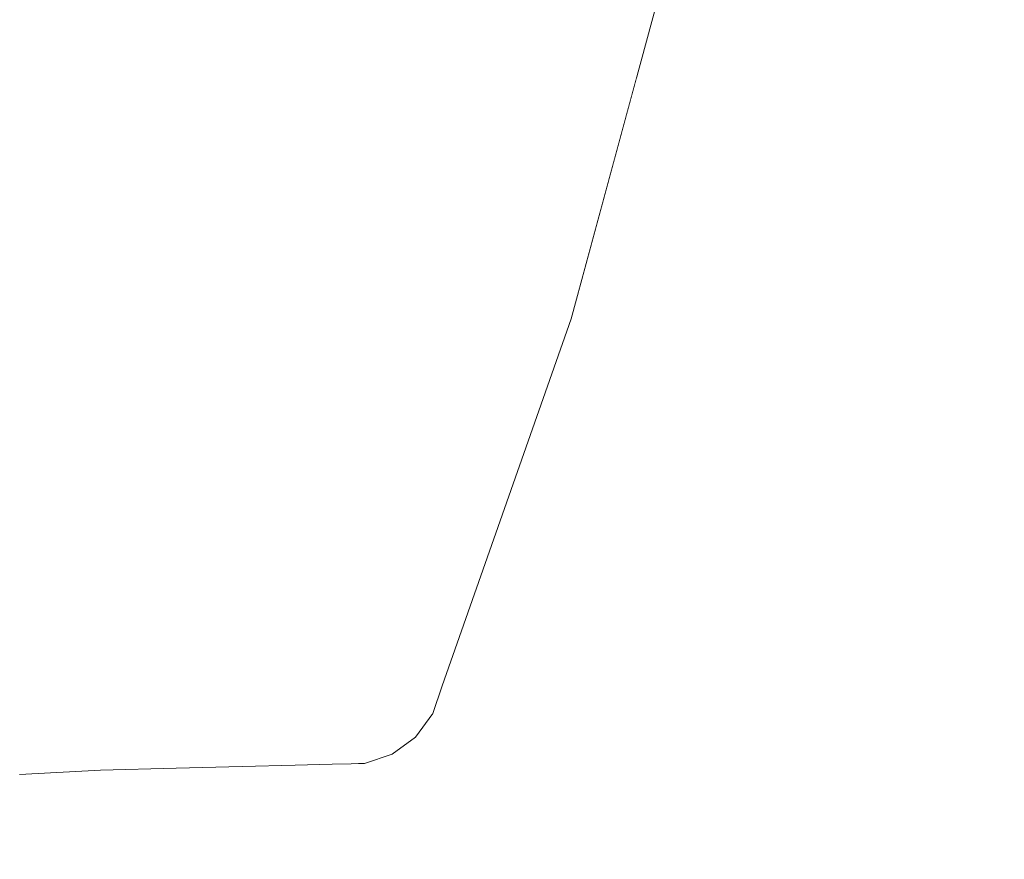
# Model space of a CAD drawing. Header units: millimetres. Extents: x 58537 to 97688, y -8921 to 14216.
# Tile 152 of 189: x 68731 to 68845, y 6185 to 6282. Entities that reach past the tile are written whole.
import ezdxf

# ---------------------------------------------------------------- set-up
doc = ezdxf.new("R2010")
doc.units = ezdxf.units.MM
doc.header["$MEASUREMENT"] = 0
doc.linetypes.add('Wipeout_Contour', pattern=[1000, 0, -1000])
doc.layers.add('Nowe_A-Armatura', color=7, linetype='Continuous')
doc.layers.add('Nowe_A-Wymiary-Zewnętrzne', color=7, linetype='Continuous')
doc.layers.add('Nowe_A-Armatura_Nr_pióra__1', color=7, linetype='Continuous', lineweight=13)
doc.layers.add('Nowe_A-Wymiary-Zewnętrzne_Nr_pióra__46', color=5, linetype='Continuous', lineweight=15)
doc.layers.add('Nowe_A-Wymiary-Zewnętrzne_Nr_pióra__45', color=7, linetype='Continuous', lineweight=15, true_color=0x40a5ff)
doc.layers.add('Nowe_A-Wymiary-Zewnętrzne_Nr_pióra__85', color=7, linetype='Continuous', lineweight=13, true_color=0x80c2ff)
doc.styles.add('STYL_AUTOMATYCZNY_2', font='arial.ttf')
doc.dimstyles.new('STYL_AUTOMATYCZNY__1', dxfattribs={"dimtxt": 125, "dimasz": 47.5, "dimexe": 0.18, "dimexo": 20, "dimgap": 0, "dimtad": 1, "dimdec": 1, "dimlfac": 0.1, "dimzin": 0, "dimdsep": 46, "dimtxsty": 'STYL_AUTOMATYCZNY_2', "dimblk": 'ARROWHEAD_11', "dimblk1": 'ARROWHEAD_11', "dimblk2": 'ARROWHEAD_11', "dimcen": 0.09, "dimclrd": 256, "dimclre": 256, "dimclrt": 5, "dimadec": 1, "dimazin": 0, "dimtfac": 1, "dimtdec": 4, "dimtmove": 0, "dimatfit": 3, "dimfxl": 0, "dimtolj": 1, "dimtzin": 0, "dimarcsym": 0})

# ---------------------------------------------------------------- blocks, each defined once
blk = doc.blocks.new('ElemPrzekroju_254')
at = {"color": 254, "linetype": 'Wipeout_Contour', "lineweight": 0, "ltscale": 1518707.271022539}
blk.add_wipeout([(68636.29, 6192.45), (68617.59, 6191.97), (68617.59, 5780), (69094.59, 5780), (68802.68, 6275.7), (68795.06, 6247.67), (68780.11, 6205.14), (68779.04, 6201.92), (68777.05, 6199.2), (68774.32, 6197.2), (68771.11, 6196.14), (68770.93, 6196.13), (68770.42, 6196.12), (68769.57, 6196.09), (68767.36, 6196.04), (68763.08, 6195.93), (68756.94, 6195.78), (68749.29, 6195.58), (68740.54, 6195.35), (68731.15, 6194.88), (68699.65, 6194.08), (68668.01, 6193.26)], dxfattribs=at).dxf.layer = 'Nowe_A-Armatura'
at = {"color": 254, "linetype": 'Wipeout_Contour', "lineweight": 0, "ltscale": 1453548.133072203}
blk.add_wipeout([(68694.25, 6470), (68700.17, 6469), (68842.29, 6469), (68834.76, 6424.38), (68827.39, 6379.67), (68818.01, 6335.32), (68806.93, 6291.37), (68802.68, 6275.7), (69094.59, 5780), (69094.59, 6590), (69007.54, 6590), (69007.33, 6589.27), (69001.28, 6571.63), (68994.49, 6554.25), (68987.27, 6537.06), (68979.72, 6520), (68954.72, 6520), (68952.32, 6507), (68948.76, 6494.26), (68944.09, 6481.9), (68938.32, 6470)], dxfattribs=at).dxf.layer = 'Nowe_A-Armatura'
blk = doc.blocks.new('ElemPrzekroju_255')
at = {"color": 254, "linetype": 'Wipeout_Contour', "lineweight": 0, "ltscale": 207016.012693}
blk.add_wipeout([(68743.35, 6246.61), (68699.65, 6203.08), (68731.15, 6203.88)], dxfattribs=at).dxf.layer = 'Nowe_A-Armatura'
at = {"color": 254, "linetype": 'Wipeout_Contour', "lineweight": 0, "ltscale": 207149.652874}
blk.add_wipeout([(68769.57, 6196.09), (68770.42, 6196.12), (68773.63, 6197.19)], dxfattribs=at).dxf.layer = 'Nowe_A-Armatura'
at = {"color": 254, "linetype": 'Wipeout_Contour', "lineweight": 0, "ltscale": 206999.893517}
blk.add_wipeout([(68699.65, 6203.08), (68743.35, 6246.61), (68710.6, 6245.97)], dxfattribs=at).dxf.layer = 'Nowe_A-Armatura'
at = {"color": 254, "linetype": 'Wipeout_Contour', "lineweight": 0, "ltscale": 207151.596317}
blk.add_wipeout([(68772.77, 6197.16), (68769.57, 6196.09), (68773.63, 6197.19)], dxfattribs=at).dxf.layer = 'Nowe_A-Armatura'
at = {"color": 254, "linetype": 'Wipeout_Contour', "lineweight": 0, "ltscale": 207059.858102}
blk.add_wipeout([(68752.53, 6290.5), (68710.6, 6245.97), (68743.35, 6246.61)], dxfattribs=at).dxf.layer = 'Nowe_A-Armatura'
at = {"color": 254, "linetype": 'Wipeout_Contour', "lineweight": 0, "ltscale": 207151.601096}
blk.add_wipeout([(68770.42, 6196.12), (68770.93, 6196.13), (68774.15, 6197.2)], dxfattribs=at).dxf.layer = 'Nowe_A-Armatura'
at = {"color": 254, "linetype": 'Wipeout_Contour', "lineweight": 0, "ltscale": 207039.487922}
blk.add_wipeout([(68710.6, 6245.97), (68752.53, 6290.5), (68718.25, 6290.02)], dxfattribs=at).dxf.layer = 'Nowe_A-Armatura'
at = {"color": 254, "linetype": 'Wipeout_Contour', "lineweight": 0, "ltscale": 207153.752026}
blk.add_wipeout([(68773.63, 6197.19), (68770.42, 6196.12), (68774.15, 6197.2)], dxfattribs=at).dxf.layer = 'Nowe_A-Armatura'
at = {"color": 254, "linetype": 'Wipeout_Contour', "lineweight": 0, "ltscale": 207071.175919}
blk.add_wipeout([(68755.25, 6246.88), (68731.15, 6203.88), (68742.77, 6204.18)], dxfattribs=at).dxf.layer = 'Nowe_A-Armatura'
at = {"color": 254, "linetype": 'Wipeout_Contour', "lineweight": 0, "ltscale": 207145.54045}
blk.add_wipeout([(68772.77, 6197.16), (68767.36, 6196.04), (68769.57, 6196.09)], dxfattribs=at).dxf.layer = 'Nowe_A-Armatura'
at = {"color": 254, "linetype": 'Wipeout_Contour', "lineweight": 0, "ltscale": 207075.641199}
blk.add_wipeout([(68731.15, 6203.88), (68755.25, 6246.88), (68743.35, 6246.61)], dxfattribs=at).dxf.layer = 'Nowe_A-Armatura'
at = {"color": 254, "linetype": 'Wipeout_Contour', "lineweight": 0, "ltscale": 207146.355815}
blk.add_wipeout([(68767.36, 6196.04), (68772.77, 6197.16), (68770.36, 6197.11)], dxfattribs=at).dxf.layer = 'Nowe_A-Armatura'
at = {"color": 254, "linetype": 'Wipeout_Contour', "lineweight": 0, "ltscale": 207116.875632}
blk.add_wipeout([(68764.81, 6290.72), (68743.35, 6246.61), (68755.25, 6246.88)], dxfattribs=at).dxf.layer = 'Nowe_A-Armatura'
at = {"color": 254, "linetype": 'Wipeout_Contour', "lineweight": 0, "ltscale": 207053.525339}
blk.add_wipeout([(68742.77, 6204.18), (68731.15, 6200.67), (68742.45, 6201)], dxfattribs=at).dxf.layer = 'Nowe_A-Armatura'
at = {"color": 254, "linetype": 'Wipeout_Contour', "lineweight": 0, "ltscale": 207152.547383}
blk.add_wipeout([(68774.32, 6197.2), (68770.93, 6196.13), (68771.11, 6196.14)], dxfattribs=at).dxf.layer = 'Nowe_A-Armatura'
at = {"color": 254, "linetype": 'Wipeout_Contour', "lineweight": 0, "ltscale": 207118.345743}
blk.add_wipeout([(68743.35, 6246.61), (68764.81, 6290.72), (68752.53, 6290.5)], dxfattribs=at).dxf.layer = 'Nowe_A-Armatura'
at = {"color": 254, "linetype": 'Wipeout_Contour', "lineweight": 0, "ltscale": 207043.576787}
blk.add_wipeout([(68731.15, 6200.67), (68742.77, 6204.18), (68731.15, 6203.88)], dxfattribs=at).dxf.layer = 'Nowe_A-Armatura'
at = {"color": 254, "linetype": 'Wipeout_Contour', "lineweight": 0, "ltscale": 207154.947688}
blk.add_wipeout([(68774.15, 6197.2), (68771.02, 6196.16), (68774.32, 6197.2)], dxfattribs=at).dxf.layer = 'Nowe_A-Armatura'
at = {"layer": 'Nowe_A-Armatura_Nr_pióra__1', "color": 7, "linetype": 'Continuous', "lineweight": 13}
blk.add_line((68770.93, 6196.13), (68771.11, 6196.14), dxfattribs=at)
at = {"color": 254, "linetype": 'Wipeout_Contour', "lineweight": 0, "ltscale": 207104.861526}
blk.add_wipeout([(68766.53, 6247.11), (68742.77, 6204.18), (68753.59, 6204.45)], dxfattribs=at).dxf.layer = 'Nowe_A-Armatura'
at = {"color": 254, "linetype": 'Wipeout_Contour', "lineweight": 0, "ltscale": 207159.099423}
blk.add_wipeout([(68776.36, 6199.18), (68772.77, 6197.16), (68773.63, 6197.19)], dxfattribs=at).dxf.layer = 'Nowe_A-Armatura'
at = {"color": 254, "linetype": 'Wipeout_Contour', "lineweight": 0, "ltscale": 207110.356478}
blk.add_wipeout([(68742.77, 6204.18), (68766.53, 6247.11), (68755.25, 6246.88)], dxfattribs=at).dxf.layer = 'Nowe_A-Armatura'
at = {"color": 254, "linetype": 'Wipeout_Contour', "lineweight": 0, "ltscale": 207160.709339}
blk.add_wipeout([(68772.77, 6197.16), (68776.36, 6199.18), (68775.51, 6199.16)], dxfattribs=at).dxf.layer = 'Nowe_A-Armatura'
at = {"color": 254, "linetype": 'Wipeout_Contour', "lineweight": 0, "ltscale": 207154.750352}
blk.add_wipeout([(68775.51, 6199.16), (68770.36, 6197.11), (68772.77, 6197.16)], dxfattribs=at).dxf.layer = 'Nowe_A-Armatura'
at = {"color": 254, "linetype": 'Wipeout_Contour', "lineweight": 0, "ltscale": 207155.145909}
blk.add_wipeout([(68772.94, 6199.1), (68770.36, 6197.11), (68775.51, 6199.16)], dxfattribs=at).dxf.layer = 'Nowe_A-Armatura'
at = {"color": 254, "linetype": 'Wipeout_Contour', "lineweight": 0, "ltscale": 207161.066973}
blk.add_wipeout([(68773.63, 6197.19), (68774.15, 6197.2), (68776.87, 6199.19)], dxfattribs=at).dxf.layer = 'Nowe_A-Armatura'
at = {"color": 254, "linetype": 'Wipeout_Contour', "lineweight": 0, "ltscale": 207136.479889}
blk.add_wipeout([(68770.36, 6197.11), (68763.08, 6195.93), (68767.36, 6196.04)], dxfattribs=at).dxf.layer = 'Nowe_A-Armatura'
at = {"color": 254, "linetype": 'Wipeout_Contour', "lineweight": 0, "ltscale": 207162.858133}
blk.add_wipeout([(68776.36, 6199.18), (68773.63, 6197.19), (68776.87, 6199.19)], dxfattribs=at).dxf.layer = 'Nowe_A-Armatura'
at = {"color": 254, "linetype": 'Wipeout_Contour', "lineweight": 0, "ltscale": 207135.107075}
blk.add_wipeout([(68763.08, 6195.93), (68770.36, 6197.11), (68765.58, 6196.99)], dxfattribs=at).dxf.layer = 'Nowe_A-Armatura'
at = {"layer": 'Nowe_A-Armatura_Nr_pióra__1', "color": 7, "linetype": 'Continuous', "lineweight": 13}
for p, q in [((68767.36, 6196.04), (68769.57, 6196.09)), ((68769.57, 6196.09), (68770.42, 6196.12)), ((68770.42, 6196.12), (68770.93, 6196.13))]:
    blk.add_line(p, q, dxfattribs=at)
at = {"color": 254, "linetype": 'Wipeout_Contour', "lineweight": 0, "ltscale": 207167.073551}
blk.add_wipeout([(68778.36, 6201.91), (68775.51, 6199.16), (68776.36, 6199.18)], dxfattribs=at).dxf.layer = 'Nowe_A-Armatura'
at = {"color": 254, "linetype": 'Wipeout_Contour', "lineweight": 0, "ltscale": 207121.18784}
blk.add_wipeout([(68765.58, 6196.99), (68756.94, 6195.78), (68763.08, 6195.93)], dxfattribs=at).dxf.layer = 'Nowe_A-Armatura'
at = {"color": 254, "linetype": 'Wipeout_Contour', "lineweight": 0, "ltscale": 207168.138953}
blk.add_wipeout([(68775.51, 6199.16), (68778.36, 6201.91), (68777.5, 6201.89)], dxfattribs=at).dxf.layer = 'Nowe_A-Armatura'
at = {"color": 254, "linetype": 'Wipeout_Contour', "lineweight": 0, "ltscale": 207117.562219}
blk.add_wipeout([(68758.79, 6196.83), (68756.94, 6195.78), (68765.58, 6196.99)], dxfattribs=at).dxf.layer = 'Nowe_A-Armatura'
at = {"layer": 'Nowe_A-Armatura_Nr_pióra__1', "color": 7, "linetype": 'Continuous', "lineweight": 13}
blk.add_line((68763.08, 6195.93), (68767.36, 6196.04), dxfattribs=at)
at = {"color": 254, "linetype": 'Wipeout_Contour', "lineweight": 0, "ltscale": 207162.536908}
blk.add_wipeout([(68777.5, 6201.89), (68772.94, 6199.1), (68775.51, 6199.16)], dxfattribs=at).dxf.layer = 'Nowe_A-Armatura'
at = {"color": 254, "linetype": 'Wipeout_Contour', "lineweight": 0, "ltscale": 207100.559604}
blk.add_wipeout([(68749.29, 6195.58), (68756.94, 6195.78), (68758.79, 6196.83)], dxfattribs=at).dxf.layer = 'Nowe_A-Armatura'
at = {"color": 254, "linetype": 'Wipeout_Contour', "lineweight": 0, "ltscale": 207162.351189}
blk.add_wipeout([(68772.94, 6199.1), (68777.5, 6201.89), (68774.85, 6201.83)], dxfattribs=at).dxf.layer = 'Nowe_A-Armatura'
at = {"color": 254, "linetype": 'Wipeout_Contour', "lineweight": 0, "ltscale": 207094.897398}
blk.add_wipeout([(68749.29, 6195.58), (68758.79, 6196.83), (68750.43, 6196.62)], dxfattribs=at).dxf.layer = 'Nowe_A-Armatura'
at = {"layer": 'Nowe_A-Armatura_Nr_pióra__1', "color": 7, "linetype": 'Continuous', "lineweight": 13}
blk.add_line((68756.94, 6195.78), (68763.08, 6195.93), dxfattribs=at)
at = {"color": 254, "linetype": 'Wipeout_Contour', "lineweight": 0, "ltscale": 207169.045699}
blk.add_wipeout([(68776.36, 6199.18), (68776.87, 6199.19), (68778.87, 6201.92)], dxfattribs=at).dxf.layer = 'Nowe_A-Armatura'
at = {"color": 254, "linetype": 'Wipeout_Contour', "lineweight": 0, "ltscale": 207075.766504}
blk.add_wipeout([(68750.43, 6196.62), (68740.54, 6195.35), (68749.29, 6195.58)], dxfattribs=at).dxf.layer = 'Nowe_A-Armatura'
at = {"color": 254, "linetype": 'Wipeout_Contour', "lineweight": 0, "ltscale": 207170.268646}
blk.add_wipeout([(68778.36, 6201.91), (68776.36, 6199.18), (68778.87, 6201.92)], dxfattribs=at).dxf.layer = 'Nowe_A-Armatura'
at = {"color": 254, "linetype": 'Wipeout_Contour', "lineweight": 0, "ltscale": 207068.491741}
blk.add_wipeout([(68740.54, 6195.35), (68750.43, 6196.62), (68741.02, 6196.39)], dxfattribs=at).dxf.layer = 'Nowe_A-Armatura'
at = {"layer": 'Nowe_A-Armatura_Nr_pióra__1', "color": 7, "linetype": 'Continuous', "lineweight": 13}
blk.add_line((68749.29, 6195.58), (68756.94, 6195.78), dxfattribs=at)
at = {"color": 254, "linetype": 'Wipeout_Contour', "lineweight": 0, "ltscale": 207172.732069}
blk.add_wipeout([(68779.42, 6205.12), (68777.5, 6201.89), (68778.36, 6201.91)], dxfattribs=at).dxf.layer = 'Nowe_A-Armatura'
at = {"color": 254, "linetype": 'Wipeout_Contour', "lineweight": 0, "ltscale": 207162.01866}
blk.add_wipeout([(68777.05, 6199.2), (68774.15, 6197.2), (68774.32, 6197.2)], dxfattribs=at).dxf.layer = 'Nowe_A-Armatura'
at = {"color": 254, "linetype": 'Wipeout_Contour', "lineweight": 0, "ltscale": 207048.190172}
blk.add_wipeout([(68741.02, 6196.39), (68731.15, 6194.88), (68740.54, 6195.35)], dxfattribs=at).dxf.layer = 'Nowe_A-Armatura'
at = {"color": 254, "linetype": 'Wipeout_Contour', "lineweight": 0, "ltscale": 207173.20597}
blk.add_wipeout([(68777.5, 6201.89), (68779.42, 6205.12), (68778.57, 6205.09)], dxfattribs=at).dxf.layer = 'Nowe_A-Armatura'
at = {"color": 254, "linetype": 'Wipeout_Contour', "lineweight": 0, "ltscale": 207163.953799}
blk.add_wipeout([(68774.15, 6197.2), (68777.05, 6199.2), (68776.87, 6199.19)], dxfattribs=at).dxf.layer = 'Nowe_A-Armatura'
at = {"color": 254, "linetype": 'Wipeout_Contour', "lineweight": 0, "ltscale": 207039.877467}
blk.add_wipeout([(68731.15, 6194.88), (68741.02, 6196.39), (68731.15, 6195.95)], dxfattribs=at).dxf.layer = 'Nowe_A-Armatura'
at = {"layer": 'Nowe_A-Armatura_Nr_pióra__1', "color": 7, "linetype": 'Continuous', "lineweight": 13}
blk.add_line((68731.15, 6194.88), (68740.54, 6195.35), dxfattribs=at)
at = {"color": 254, "linetype": 'Wipeout_Contour', "lineweight": 0, "ltscale": 207168.114039}
blk.add_wipeout([(68778.57, 6205.09), (68774.85, 6201.83), (68777.5, 6201.89)], dxfattribs=at).dxf.layer = 'Nowe_A-Armatura'
at = {"color": 254, "linetype": 'Wipeout_Contour', "lineweight": 0, "ltscale": 207049.782318}
blk.add_wipeout([(68741.77, 6198.33), (68731.15, 6195.95), (68741.02, 6196.39)], dxfattribs=at).dxf.layer = 'Nowe_A-Armatura'
at = {"color": 254, "linetype": 'Wipeout_Contour', "lineweight": 0, "ltscale": 207167.296641}
blk.add_wipeout([(68774.85, 6201.83), (68778.57, 6205.09), (68775.87, 6205.03)], dxfattribs=at).dxf.layer = 'Nowe_A-Armatura'
at = {"color": 254, "linetype": 'Wipeout_Contour', "lineweight": 0, "ltscale": 207041.082664}
blk.add_wipeout([(68731.15, 6195.95), (68741.77, 6198.33), (68731.15, 6197.95)], dxfattribs=at).dxf.layer = 'Nowe_A-Armatura'
at = {"layer": 'Nowe_A-Armatura_Nr_pióra__1', "color": 7, "linetype": 'Continuous', "lineweight": 13}
blk.add_line((68740.54, 6195.35), (68749.29, 6195.58), dxfattribs=at)
at = {"color": 254, "linetype": 'Wipeout_Contour', "lineweight": 0, "ltscale": 207174.740861}
blk.add_wipeout([(68778.36, 6201.91), (68778.87, 6201.92), (68779.93, 6205.13)], dxfattribs=at).dxf.layer = 'Nowe_A-Armatura'
at = {"color": 254, "linetype": 'Wipeout_Contour', "lineweight": 0, "ltscale": 207051.785436}
blk.add_wipeout([(68742.45, 6201), (68731.15, 6197.95), (68741.77, 6198.33)], dxfattribs=at).dxf.layer = 'Nowe_A-Armatura'
at = {"color": 254, "linetype": 'Wipeout_Contour', "lineweight": 0, "ltscale": 207175.316564}
blk.add_wipeout([(68779.42, 6205.12), (68778.36, 6201.91), (68779.93, 6205.13)], dxfattribs=at).dxf.layer = 'Nowe_A-Armatura'
at = {"color": 254, "linetype": 'Wipeout_Contour', "lineweight": 0, "ltscale": 207042.43314}
blk.add_wipeout([(68731.15, 6197.95), (68742.45, 6201), (68731.15, 6200.67)], dxfattribs=at).dxf.layer = 'Nowe_A-Armatura'
at = {"color": 254, "linetype": 'Wipeout_Contour', "lineweight": 0, "ltscale": 207194.448602}
blk.add_wipeout([(68794.27, 6247.65), (68778.57, 6205.09), (68779.42, 6205.12)], dxfattribs=at).dxf.layer = 'Nowe_A-Armatura'
at = {"color": 254, "linetype": 'Wipeout_Contour', "lineweight": 0, "ltscale": 207086.164067}
blk.add_wipeout([(68753.59, 6204.45), (68742.45, 6201), (68753.01, 6201.27)], dxfattribs=at).dxf.layer = 'Nowe_A-Armatura'
at = {"color": 254, "linetype": 'Wipeout_Contour', "lineweight": 0, "ltscale": 207170.02382}
blk.add_wipeout([(68779.04, 6201.92), (68776.87, 6199.19), (68777.05, 6199.2)], dxfattribs=at).dxf.layer = 'Nowe_A-Armatura'
at = {"color": 254, "linetype": 'Wipeout_Contour', "lineweight": 0, "ltscale": 207079.128732}
blk.add_wipeout([(68751.82, 6198.58), (68741.02, 6196.39), (68750.43, 6196.62)], dxfattribs=at).dxf.layer = 'Nowe_A-Armatura'
at = {"color": 254, "linetype": 'Wipeout_Contour', "lineweight": 0, "ltscale": 207211.29607}
blk.add_wipeout([(68778.57, 6205.09), (68794.27, 6247.65), (68793.28, 6247.64)], dxfattribs=at).dxf.layer = 'Nowe_A-Armatura'
at = {"color": 254, "linetype": 'Wipeout_Contour', "lineweight": 0, "ltscale": 207077.225014}
blk.add_wipeout([(68742.45, 6201), (68753.59, 6204.45), (68742.77, 6204.18)], dxfattribs=at).dxf.layer = 'Nowe_A-Armatura'
at = {"color": 254, "linetype": 'Wipeout_Contour', "lineweight": 0, "ltscale": 207171.338868}
blk.add_wipeout([(68776.87, 6199.19), (68779.04, 6201.92), (68778.87, 6201.92)], dxfattribs=at).dxf.layer = 'Nowe_A-Armatura'
at = {"color": 254, "linetype": 'Wipeout_Contour', "lineweight": 0, "ltscale": 207071.518555}
blk.add_wipeout([(68741.02, 6196.39), (68751.82, 6198.58), (68741.77, 6198.33)], dxfattribs=at).dxf.layer = 'Nowe_A-Armatura'
at = {"color": 254, "linetype": 'Wipeout_Contour', "lineweight": 0, "ltscale": 207189.812209}
blk.add_wipeout([(68793.28, 6247.64), (68775.87, 6205.03), (68778.57, 6205.09)], dxfattribs=at).dxf.layer = 'Nowe_A-Armatura'
at = {"color": 254, "linetype": 'Wipeout_Contour', "lineweight": 0, "ltscale": 207204.791832}
blk.add_wipeout([(68775.87, 6205.03), (68793.28, 6247.64), (68790.35, 6247.58)], dxfattribs=at).dxf.layer = 'Nowe_A-Armatura'
at = {"color": 254, "linetype": 'Wipeout_Contour', "lineweight": 0, "ltscale": 207151.675408}
blk.add_wipeout([(68776.48, 6290.92), (68755.25, 6246.88), (68766.53, 6247.11)], dxfattribs=at).dxf.layer = 'Nowe_A-Armatura'
at = {"color": 254, "linetype": 'Wipeout_Contour', "lineweight": 0, "ltscale": 207196.428598}
blk.add_wipeout([(68794.87, 6247.67), (68779.42, 6205.12), (68779.93, 6205.13)], dxfattribs=at).dxf.layer = 'Nowe_A-Armatura'
at = {"color": 254, "linetype": 'Wipeout_Contour', "lineweight": 0, "ltscale": 207154.084256}
blk.add_wipeout([(68755.25, 6246.88), (68776.48, 6290.92), (68764.81, 6290.72)], dxfattribs=at).dxf.layer = 'Nowe_A-Armatura'
at = {"color": 254, "linetype": 'Wipeout_Contour', "lineweight": 0, "ltscale": 207213.706327}
blk.add_wipeout([(68779.42, 6205.12), (68794.87, 6247.67), (68794.27, 6247.65)], dxfattribs=at).dxf.layer = 'Nowe_A-Armatura'
at = {"color": 254, "linetype": 'Wipeout_Contour', "lineweight": 0, "ltscale": 207135.104923}
blk.add_wipeout([(68776.53, 6247.32), (68753.59, 6204.45), (68763.03, 6204.7)], dxfattribs=at).dxf.layer = 'Nowe_A-Armatura'
at = {"color": 254, "linetype": 'Wipeout_Contour', "lineweight": 0, "ltscale": 207175.790566}
blk.add_wipeout([(68780.11, 6205.14), (68778.87, 6201.92), (68779.04, 6201.92)], dxfattribs=at).dxf.layer = 'Nowe_A-Armatura'
at = {"color": 254, "linetype": 'Wipeout_Contour', "lineweight": 0, "ltscale": 207142.353653}
blk.add_wipeout([(68753.59, 6204.45), (68776.53, 6247.32), (68766.53, 6247.11)], dxfattribs=at).dxf.layer = 'Nowe_A-Armatura'
at = {"color": 254, "linetype": 'Wipeout_Contour', "lineweight": 0, "ltscale": 207176.340865}
blk.add_wipeout([(68778.87, 6201.92), (68780.11, 6205.14), (68779.93, 6205.13)], dxfattribs=at).dxf.layer = 'Nowe_A-Armatura'
at = {"layer": 'Nowe_A-Armatura_Nr_pióra__1', "color": 7, "linetype": 'Continuous', "lineweight": 13}
blk.add_line((68779.04, 6201.92), (68777.05, 6199.2), dxfattribs=at)
at = {"color": 254, "linetype": 'Wipeout_Contour', "lineweight": 0, "ltscale": 207197.338834}
blk.add_wipeout([(68795.06, 6247.67), (68779.93, 6205.13), (68780.11, 6205.14)], dxfattribs=at).dxf.layer = 'Nowe_A-Armatura'
at = {"color": 254, "linetype": 'Wipeout_Contour', "lineweight": 0, "ltscale": 207115.378529}
blk.add_wipeout([(68763.03, 6204.7), (68753.01, 6201.27), (68762.25, 6201.5)], dxfattribs=at).dxf.layer = 'Nowe_A-Armatura'
at = {"color": 254, "linetype": 'Wipeout_Contour', "lineweight": 0, "ltscale": 207214.983211}
blk.add_wipeout([(68794.87, 6247.67), (68779.93, 6205.13), (68795.06, 6247.67)], dxfattribs=at).dxf.layer = 'Nowe_A-Armatura'
at = {"color": 254, "linetype": 'Wipeout_Contour', "lineweight": 0, "ltscale": 207107.958197}
blk.add_wipeout([(68753.01, 6201.27), (68763.03, 6204.7), (68753.59, 6204.45)], dxfattribs=at).dxf.layer = 'Nowe_A-Armatura'
at = {"color": 254, "linetype": 'Wipeout_Contour', "lineweight": 0, "ltscale": 207183.300984}
blk.add_wipeout([(68786.86, 6291.08), (68766.53, 6247.11), (68776.53, 6247.32)], dxfattribs=at).dxf.layer = 'Nowe_A-Armatura'
at = {"color": 254, "linetype": 'Wipeout_Contour', "lineweight": 0, "ltscale": 207247.057675}
blk.add_wipeout([(68805.87, 6291.36), (68793.28, 6247.64), (68794.27, 6247.65)], dxfattribs=at).dxf.layer = 'Nowe_A-Armatura'
at = {"color": 254, "linetype": 'Wipeout_Contour', "lineweight": 0, "ltscale": 207083.002599}
blk.add_wipeout([(68753.01, 6201.27), (68741.77, 6198.33), (68751.82, 6198.58)], dxfattribs=at).dxf.layer = 'Nowe_A-Armatura'
at = {"color": 254, "linetype": 'Wipeout_Contour', "lineweight": 0, "ltscale": 207187.297324}
blk.add_wipeout([(68776.48, 6290.92), (68766.53, 6247.11), (68786.86, 6291.08)], dxfattribs=at).dxf.layer = 'Nowe_A-Armatura'
at = {"color": 254, "linetype": 'Wipeout_Contour', "lineweight": 0, "ltscale": 207260.527314}
blk.add_wipeout([(68793.28, 6247.64), (68805.87, 6291.36), (68804.54, 6291.34)], dxfattribs=at).dxf.layer = 'Nowe_A-Armatura'
at = {"color": 254, "linetype": 'Wipeout_Contour', "lineweight": 0, "ltscale": 207074.792901}
blk.add_wipeout([(68741.77, 6198.33), (68753.01, 6201.27), (68742.45, 6201)], dxfattribs=at).dxf.layer = 'Nowe_A-Armatura'
at = {"color": 254, "linetype": 'Wipeout_Contour', "lineweight": 0, "ltscale": 207241.687644}
blk.add_wipeout([(68804.54, 6291.34), (68790.35, 6247.58), (68793.28, 6247.64)], dxfattribs=at).dxf.layer = 'Nowe_A-Armatura'
at = {"color": 254, "linetype": 'Wipeout_Contour', "lineweight": 0, "ltscale": 207160.218585}
blk.add_wipeout([(68763.03, 6204.7), (68770.59, 6204.89), (68784.63, 6247.47)], dxfattribs=at).dxf.layer = 'Nowe_A-Armatura'
at = {"color": 254, "linetype": 'Wipeout_Contour', "lineweight": 0, "ltscale": 207105.803946}
blk.add_wipeout([(68760.71, 6198.79), (68750.43, 6196.62), (68758.79, 6196.83)], dxfattribs=at).dxf.layer = 'Nowe_A-Armatura'
at = {"color": 254, "linetype": 'Wipeout_Contour', "lineweight": 0, "ltscale": 207253.205296}
blk.add_wipeout([(68790.35, 6247.58), (68804.54, 6291.34), (68801.35, 6291.3)], dxfattribs=at).dxf.layer = 'Nowe_A-Armatura'
at = {"color": 254, "linetype": 'Wipeout_Contour', "lineweight": 0, "ltscale": 207169.775124}
blk.add_wipeout([(68776.53, 6247.32), (68763.03, 6204.7), (68784.63, 6247.47)], dxfattribs=at).dxf.layer = 'Nowe_A-Armatura'
at = {"color": 254, "linetype": 'Wipeout_Contour', "lineweight": 0, "ltscale": 207099.762025}
blk.add_wipeout([(68750.43, 6196.62), (68760.71, 6198.79), (68751.82, 6198.58)], dxfattribs=at).dxf.layer = 'Nowe_A-Armatura'
at = {"color": 254, "linetype": 'Wipeout_Contour', "lineweight": 0, "ltscale": 207249.467538}
blk.add_wipeout([(68806.67, 6291.37), (68794.27, 6247.65), (68794.87, 6247.67)], dxfattribs=at).dxf.layer = 'Nowe_A-Armatura'
at = {"color": 254, "linetype": 'Wipeout_Contour', "lineweight": 0, "ltscale": 207139.595036}
blk.add_wipeout([(68770.59, 6204.89), (68762.25, 6201.5), (68769.67, 6201.69)], dxfattribs=at).dxf.layer = 'Nowe_A-Armatura'
at = {"color": 254, "linetype": 'Wipeout_Contour', "lineweight": 0, "ltscale": 207263.600468}
blk.add_wipeout([(68794.27, 6247.65), (68806.67, 6291.37), (68805.87, 6291.36)], dxfattribs=at).dxf.layer = 'Nowe_A-Armatura'
at = {"color": 254, "linetype": 'Wipeout_Contour', "lineweight": 0, "ltscale": 207134.122453}
blk.add_wipeout([(68763.03, 6204.7), (68762.25, 6201.5), (68770.59, 6204.89)], dxfattribs=at).dxf.layer = 'Nowe_A-Armatura'
at = {"color": 254, "linetype": 'Wipeout_Contour', "lineweight": 0, "ltscale": 207250.54916}
blk.add_wipeout([(68794.87, 6247.67), (68795.06, 6247.67), (68806.93, 6291.37)], dxfattribs=at).dxf.layer = 'Nowe_A-Armatura'
at = {"color": 254, "linetype": 'Wipeout_Contour', "lineweight": 0, "ltscale": 207111.180377}
blk.add_wipeout([(68762.25, 6201.5), (68751.82, 6198.58), (68760.71, 6198.79)], dxfattribs=at).dxf.layer = 'Nowe_A-Armatura'
at = {"color": 254, "linetype": 'Wipeout_Contour', "lineweight": 0, "ltscale": 207265.209306}
blk.add_wipeout([(68806.67, 6291.37), (68794.87, 6247.67), (68806.93, 6291.37)], dxfattribs=at).dxf.layer = 'Nowe_A-Armatura'
at = {"color": 254, "linetype": 'Wipeout_Contour', "lineweight": 0, "ltscale": 207104.541361}
blk.add_wipeout([(68751.82, 6198.58), (68762.25, 6201.5), (68753.01, 6201.27)], dxfattribs=at).dxf.layer = 'Nowe_A-Armatura'
at = {"color": 254, "linetype": 'Wipeout_Contour', "lineweight": 0, "ltscale": 207209.8551}
blk.add_wipeout([(68795.32, 6291.2), (68776.53, 6247.32), (68784.63, 6247.47)], dxfattribs=at).dxf.layer = 'Nowe_A-Armatura'
at = {"color": 254, "linetype": 'Wipeout_Contour', "lineweight": 0, "ltscale": 207128.167418}
blk.add_wipeout([(68758.79, 6196.83), (68765.58, 6196.99), (68767.9, 6198.97)], dxfattribs=at).dxf.layer = 'Nowe_A-Armatura'
at = {"color": 254, "linetype": 'Wipeout_Contour', "lineweight": 0, "ltscale": 207215.999095}
blk.add_wipeout([(68776.53, 6247.32), (68795.32, 6291.2), (68786.86, 6291.08)], dxfattribs=at).dxf.layer = 'Nowe_A-Armatura'
at = {"color": 254, "linetype": 'Wipeout_Contour', "lineweight": 0, "ltscale": 207124.087526}
blk.add_wipeout([(68760.71, 6198.79), (68758.79, 6196.83), (68767.9, 6198.97)], dxfattribs=at).dxf.layer = 'Nowe_A-Armatura'
at = {"color": 254, "linetype": 'Wipeout_Contour', "lineweight": 0, "ltscale": 207178.814508}
blk.add_wipeout([(68790.35, 6247.58), (68770.59, 6204.89), (68775.87, 6205.03)], dxfattribs=at).dxf.layer = 'Nowe_A-Armatura'
at = {"color": 254, "linetype": 'Wipeout_Contour', "lineweight": 0, "ltscale": 207191.019056}
blk.add_wipeout([(68784.63, 6247.47), (68770.59, 6204.89), (68790.35, 6247.58)], dxfattribs=at).dxf.layer = 'Nowe_A-Armatura'
at = {"layer": 'Nowe_A-Armatura_Nr_pióra__1', "color": 7, "linetype": 'Continuous', "lineweight": 13}
blk.add_line((68780.11, 6205.14), (68779.04, 6201.92), dxfattribs=at)
at = {"color": 254, "linetype": 'Wipeout_Contour', "lineweight": 0, "ltscale": 207229.739053}
blk.add_wipeout([(68801.35, 6291.3), (68784.63, 6247.47), (68790.35, 6247.58)], dxfattribs=at).dxf.layer = 'Nowe_A-Armatura'
at = {"color": 254, "linetype": 'Wipeout_Contour', "lineweight": 0, "ltscale": 207157.490639}
blk.add_wipeout([(68775.87, 6205.03), (68769.67, 6201.69), (68774.85, 6201.83)], dxfattribs=at).dxf.layer = 'Nowe_A-Armatura'
at = {"color": 254, "linetype": 'Wipeout_Contour', "lineweight": 0, "ltscale": 207238.440019}
blk.add_wipeout([(68795.32, 6291.2), (68784.63, 6247.47), (68801.35, 6291.3)], dxfattribs=at).dxf.layer = 'Nowe_A-Armatura'
at = {"color": 254, "linetype": 'Wipeout_Contour', "lineweight": 0, "ltscale": 207154.293855}
blk.add_wipeout([(68769.67, 6201.69), (68775.87, 6205.03), (68770.59, 6204.89)], dxfattribs=at).dxf.layer = 'Nowe_A-Armatura'
at = {"layer": 'Nowe_A-Armatura_Nr_pióra__1', "color": 7, "linetype": 'Continuous', "lineweight": 13}
for p, q in [((68806.93, 6291.37), (68795.06, 6247.67)), ((68795.06, 6247.67), (68780.11, 6205.14))]:
    blk.add_line(p, q, dxfattribs=at)
at = {"color": 254, "linetype": 'Wipeout_Contour', "lineweight": 0, "ltscale": 207134.694935}
blk.add_wipeout([(68760.71, 6198.79), (68767.9, 6198.97), (68769.67, 6201.69)], dxfattribs=at).dxf.layer = 'Nowe_A-Armatura'
at = {"color": 254, "linetype": 'Wipeout_Contour', "lineweight": 0, "ltscale": 207129.999219}
blk.add_wipeout([(68762.25, 6201.5), (68760.71, 6198.79), (68769.67, 6201.69)], dxfattribs=at).dxf.layer = 'Nowe_A-Armatura'
at = {"color": 254, "linetype": 'Wipeout_Contour', "lineweight": 0, "ltscale": 207144.835475}
blk.add_wipeout([(68772.94, 6199.1), (68765.58, 6196.99), (68770.36, 6197.11)], dxfattribs=at).dxf.layer = 'Nowe_A-Armatura'
at = {"color": 254, "linetype": 'Wipeout_Contour', "lineweight": 0, "ltscale": 207142.96741}
blk.add_wipeout([(68765.58, 6196.99), (68772.94, 6199.1), (68767.9, 6198.97)], dxfattribs=at).dxf.layer = 'Nowe_A-Armatura'
at = {"layer": 'Nowe_A-Armatura_Nr_pióra__1', "color": 7, "linetype": 'Continuous', "lineweight": 13}
blk.add_line((68771.11, 6196.14), (68774.32, 6197.2), dxfattribs=at)
at = {"color": 254, "linetype": 'Wipeout_Contour', "lineweight": 0, "ltscale": 207152.145134}
blk.add_wipeout([(68774.85, 6201.83), (68767.9, 6198.97), (68772.94, 6199.1)], dxfattribs=at).dxf.layer = 'Nowe_A-Armatura'
at = {"color": 254, "linetype": 'Wipeout_Contour', "lineweight": 0, "ltscale": 207149.673967}
blk.add_wipeout([(68767.9, 6198.97), (68774.85, 6201.83), (68769.67, 6201.69)], dxfattribs=at).dxf.layer = 'Nowe_A-Armatura'
at = {"layer": 'Nowe_A-Armatura_Nr_pióra__1', "color": 7, "linetype": 'Continuous', "lineweight": 13}
blk.add_line((68777.05, 6199.2), (68774.32, 6197.2), dxfattribs=at)
blk = doc.blocks.new('*D980')
at = {"layer": 'Nowe_A-Wymiary-Zewnętrzne_Nr_pióra__45', "linetype": 'Continuous', "lineweight": 15, "true_color": 0x40a5ff}
for points in [[(66434, 8320), (66434.95, 8315.22), (66437.66, 8311.16), (66441.72, 8308.45), (66446.5, 8307.5), (66451.28, 8308.45), (66455.34, 8311.16), (66458.05, 8315.22), (66459, 8320), (66458.05, 8324.78), (66455.34, 8328.84), (66451.28, 8331.55), (66446.5, 8332.5), (66441.72, 8331.55), (66437.66, 8328.84), (66434.95, 8324.78)], [(66434, 5780), (66434.95, 5775.22), (66437.66, 5771.16), (66441.72, 5768.45), (66446.5, 5767.5), (66451.28, 5768.45), (66455.34, 5771.16), (66458.05, 5775.22), (66459, 5780), (66458.05, 5784.78), (66455.34, 5788.84), (66451.28, 5791.55), (66446.5, 5792.5), (66441.72, 5791.55), (66437.66, 5788.84), (66434.95, 5784.78)]]:
    blk.add_hatch(color=161, dxfattribs=at).paths.add_polyline_path(points)
at = {"layer": 'Nowe_A-Wymiary-Zewnętrzne_Nr_pióra__45', "color": 161, "linetype": 'Continuous', "lineweight": 15, "true_color": 0x40a5ff}
for centre in [(66446.5, 8320), (66446.5, 5780)]:
    blk.add_circle(centre, 12.5, dxfattribs=at)
at = {"layer": 'Nowe_A-Wymiary-Zewnętrzne_Nr_pióra__85', "color": 151, "linetype": 'Continuous', "lineweight": 13, "true_color": 0x80c2ff}
for p, q in [((66446.5, 5792.5), (66446.5, 8307.5)), ((66434, 5780), (66399.62, 5780)), ((66493.37, 5780), (66459, 5780))]:
    blk.add_line(p, q, dxfattribs=at)
at = {"layer": 'Nowe_A-Wymiary-Zewnętrzne_Nr_pióra__46', "color": 5, "lineweight": 15, "char_height": 125, "attachment_point": 7, "rotation": 90, "style": 'STYL_AUTOMATYCZNY_2'}
for s, insert in [('\\A1;{\\pql;\\fArial|b0|i0|c238|p0;\\W1.000000;21,0}', (66421.5, 7973.85)), ('\\A1;{\\pql;\\fArial|b0|i0|c238|p0;\\W1.000000;254,0}', (66421.5, 6835.5)), ('\\A1;{\\pql;\\fArial|b0|i0|c238|p0;\\W1.000000;14,0}', (66421.5, 5792.5))]:
    blk.add_mtext(s, dxfattribs=dict(at, insert=insert))
blk = doc.blocks.new('ARROWHEAD_11')
at = {"color": 0, "linetype": 'Continuous', "lineweight": 0}
blk.add_line((0, 0), (-1, 0), dxfattribs=at)
at = {"color": 0, "linetype": 'Continuous', "lineweight": 0, "const_width": 0.25, "flags": 128}
blk.add_lwpolyline([(-0.125, 0, 1), (0.125, 0, 1)], format="xyb", close=True, dxfattribs=at)
blk = doc.blocks.new('*D1021')
at = {"layer": 'Nowe_A-Wymiary-Zewnętrzne_Nr_pióra__45', "linetype": 'Continuous', "lineweight": 15, "true_color": 0x40a5ff}
for points in [[(93173.54, 7980), (93174.49, 7975.22), (93177.2, 7971.16), (93181.25, 7968.45), (93186.04, 7967.5), (93190.82, 7968.45), (93194.88, 7971.16), (93197.59, 7975.22), (93198.54, 7980), (93197.59, 7984.78), (93194.88, 7988.84), (93190.82, 7991.55), (93186.04, 7992.5), (93181.25, 7991.55), (93177.2, 7988.84), (93174.49, 7984.78)], [(93173.54, 5780), (93174.49, 5775.22), (93177.2, 5771.16), (93181.25, 5768.45), (93186.04, 5767.5), (93190.82, 5768.45), (93194.88, 5771.16), (93197.59, 5775.22), (93198.54, 5780), (93197.59, 5784.78), (93194.88, 5788.84), (93190.82, 5791.55), (93186.04, 5792.5), (93181.25, 5791.55), (93177.2, 5788.84), (93174.49, 5784.78)]]:
    blk.add_hatch(color=161, dxfattribs=at).paths.add_polyline_path(points)
at = {"layer": 'Nowe_A-Wymiary-Zewnętrzne_Nr_pióra__45', "color": 161, "linetype": 'Continuous', "lineweight": 15, "true_color": 0x40a5ff}
for centre in [(93186.04, 7980), (93186.04, 5780)]:
    blk.add_circle(centre, 12.5, dxfattribs=at)
at = {"layer": 'Nowe_A-Wymiary-Zewnętrzne_Nr_pióra__85', "color": 151, "linetype": 'Continuous', "lineweight": 13, "true_color": 0x80c2ff}
for p, q in [((93173.54, 7980), (93139.16, 7980)), ((93232.91, 7980), (93198.54, 7980)), ((93186.04, 5792.5), (93186.04, 7967.5)), ((93173.54, 5780), (93139.16, 5780)), ((93232.91, 5780), (93198.54, 5780))]:
    blk.add_line(p, q, dxfattribs=at)
at = {"layer": 'Nowe_A-Wymiary-Zewnętrzne_Nr_pióra__46', "color": 5, "lineweight": 15, "char_height": 125, "attachment_point": 7, "rotation": 90, "style": 'STYL_AUTOMATYCZNY_2'}
for s, insert in [('\\A1;{\\pql;\\fArial|b0|i0|c238|p0;\\W1.000000;220,0}', (93161.04, 6832.33)), ('\\A1;{\\pql;\\fArial|b0|i0|c238|p0;\\W1.000000;14,0}', (93161.04, 5792.5))]:
    blk.add_mtext(s, dxfattribs=dict(at, insert=insert))
blk = doc.blocks.new('*D1027')
at = {"layer": 'Nowe_A-Wymiary-Zewnętrzne_Nr_pióra__45', "linetype": 'Continuous', "lineweight": 15, "true_color": 0x40a5ff}
for points in [[(93506.73, 12845.37), (93507.68, 12840.59), (93510.39, 12836.54), (93514.45, 12833.83), (93519.23, 12832.87), (93524.01, 12833.83), (93528.07, 12836.54), (93530.78, 12840.59), (93531.73, 12845.37), (93530.78, 12850.16), (93528.07, 12854.21), (93524.01, 12856.92), (93519.23, 12857.87), (93514.45, 12856.92), (93510.39, 12854.21), (93507.68, 12850.16)], [(93506.73, -450), (93507.68, -454.78), (93510.39, -458.84), (93514.45, -461.55), (93519.23, -462.5), (93524.01, -461.55), (93528.07, -458.84), (93530.78, -454.78), (93531.73, -450), (93530.78, -445.22), (93528.07, -441.16), (93524.01, -438.45), (93519.23, -437.5), (93514.45, -438.45), (93510.39, -441.16), (93507.68, -445.22)]]:
    blk.add_hatch(color=161, dxfattribs=at).paths.add_polyline_path(points)
at = {"layer": 'Nowe_A-Wymiary-Zewnętrzne_Nr_pióra__45', "color": 161, "linetype": 'Continuous', "lineweight": 15, "true_color": 0x40a5ff}
for centre in [(93519.23, 12845.37), (93519.23, -450)]:
    blk.add_circle(centre, 12.5, dxfattribs=at)
at = {"layer": 'Nowe_A-Wymiary-Zewnętrzne_Nr_pióra__85', "color": 151, "linetype": 'Continuous', "lineweight": 13, "true_color": 0x80c2ff}
for p, q in [((93519.23, 12857.87), (93519.23, 12870.37)), ((93506.73, 12845.37), (93472.36, 12845.37)), ((93566.11, 12845.37), (93531.73, 12845.37)), ((93519.23, -437.5), (93519.23, 12832.87)), ((93506.73, -450), (93472.36, -450)), ((93566.11, -450), (93531.73, -450)), ((93519.23, -475), (93519.23, -462.5))]:
    blk.add_line(p, q, dxfattribs=at)
at = {"layer": 'Nowe_A-Wymiary-Zewnętrzne_Nr_pióra__46', "color": 5, "lineweight": 15, "insert": (93494.23, 5911.71), "char_height": 125, "attachment_point": 7, "rotation": 90, "style": 'STYL_AUTOMATYCZNY_2'}
blk.add_mtext('\\A1;{\\pql;\\fArial|b0|i0|c238|p0;\\W1.000000;1\xa0329,5}', dxfattribs=at)
blk = doc.blocks.new('*D1039')
at = {"layer": 'Nowe_A-Wymiary-Zewnętrzne_Nr_pióra__45', "linetype": 'Continuous', "lineweight": 15, "true_color": 0x40a5ff}
for points in [[(90228.51, 8320), (90229.46, 8315.22), (90232.17, 8311.16), (90236.23, 8308.45), (90241.01, 8307.5), (90245.79, 8308.45), (90249.85, 8311.16), (90252.56, 8315.22), (90253.51, 8320), (90252.56, 8324.78), (90249.85, 8328.84), (90245.79, 8331.55), (90241.01, 8332.5), (90236.23, 8331.55), (90232.17, 8328.84), (90229.46, 8324.78)], [(90228.51, 5780), (90229.46, 5775.22), (90232.17, 5771.16), (90236.23, 5768.45), (90241.01, 5767.5), (90245.79, 5768.45), (90249.85, 5771.16), (90252.56, 5775.22), (90253.51, 5780), (90252.56, 5784.78), (90249.85, 5788.84), (90245.79, 5791.55), (90241.01, 5792.5), (90236.23, 5791.55), (90232.17, 5788.84), (90229.46, 5784.78)]]:
    blk.add_hatch(color=161, dxfattribs=at).paths.add_polyline_path(points)
at = {"layer": 'Nowe_A-Wymiary-Zewnętrzne_Nr_pióra__45', "color": 161, "linetype": 'Continuous', "lineweight": 15, "true_color": 0x40a5ff}
for centre in [(90241.01, 8320), (90241.01, 5780)]:
    blk.add_circle(centre, 12.5, dxfattribs=at)
at = {"layer": 'Nowe_A-Wymiary-Zewnętrzne_Nr_pióra__85', "color": 151, "linetype": 'Continuous', "lineweight": 13, "true_color": 0x80c2ff}
for p, q in [((90241.01, 5792.5), (90241.01, 8307.5)), ((90228.51, 5780), (90194.13, 5780)), ((90287.88, 5780), (90253.51, 5780))]:
    blk.add_line(p, q, dxfattribs=at)
at = {"layer": 'Nowe_A-Wymiary-Zewnętrzne_Nr_pióra__46', "color": 5, "lineweight": 15, "char_height": 125, "attachment_point": 7, "rotation": 90, "style": 'STYL_AUTOMATYCZNY_2'}
for s, insert in [('\\A1;{\\pql;\\fArial|b0|i0|c238|p0;\\W1.000000;21,0}', (90216.01, 7973.85)), ('\\A1;{\\pql;\\fArial|b0|i0|c238|p0;\\W1.000000;254,0}', (90216.01, 6835.5)), ('\\A1;{\\pql;\\fArial|b0|i0|c238|p0;\\W1.000000;14,0}', (90216.01, 5792.5))]:
    blk.add_mtext(s, dxfattribs=dict(at, insert=insert))

msp = doc.modelspace()

# ---------------------------------------------------------------- block references
at = {"layer": 'Nowe_A-Armatura', "lineweight": 0}
msp.add_blockref('ElemPrzekroju_254', (0, 0), dxfattribs=at)

# ---------------------------------------------------------------- next in the draw order: block references
msp.add_blockref('ElemPrzekroju_255', (0, 0), dxfattribs=at)

# ---------------------------------------------------------------- next in the draw order: dimensions: what is measured, and where the dimension line sits
at = {"layer": 'Nowe_A-Wymiary-Zewnętrzne', "color": 151, "linetype": 'Continuous', "lineweight": 13, "true_color": 0x80c2ff}
for base, p1, p2, picture, middle in [((93519.23, 12845.37), (63041.84, -450), (64717.21, 12845.37), '*D1027', (93431.73, 6192.83)), ((66446.5, 8320), (58537.27, 5780), (78005.07, 8320), '*D980', (66359, 7044.89)), ((90241.01, 8320), (58537.27, 5780), (78005.07, 8320), '*D1039', (90153.51, 7044.89)), ((93186.04, 7980), (58537.27, 5780), (64770.07, 7980), '*D1021', (93098.54, 7041.72))]:
    dim = msp.add_linear_dim(base=base, p1=p1, p2=p2, angle=90, dimstyle='STYL_AUTOMATYCZNY__1', dxfattribs=at)
    dim.commit()
    dim.dimension.update_dxf_attribs({"geometry": picture, "text_midpoint": middle, "dimtype": 160, "text_rotation": 90})

doc.saveas('drawing.dxf')
